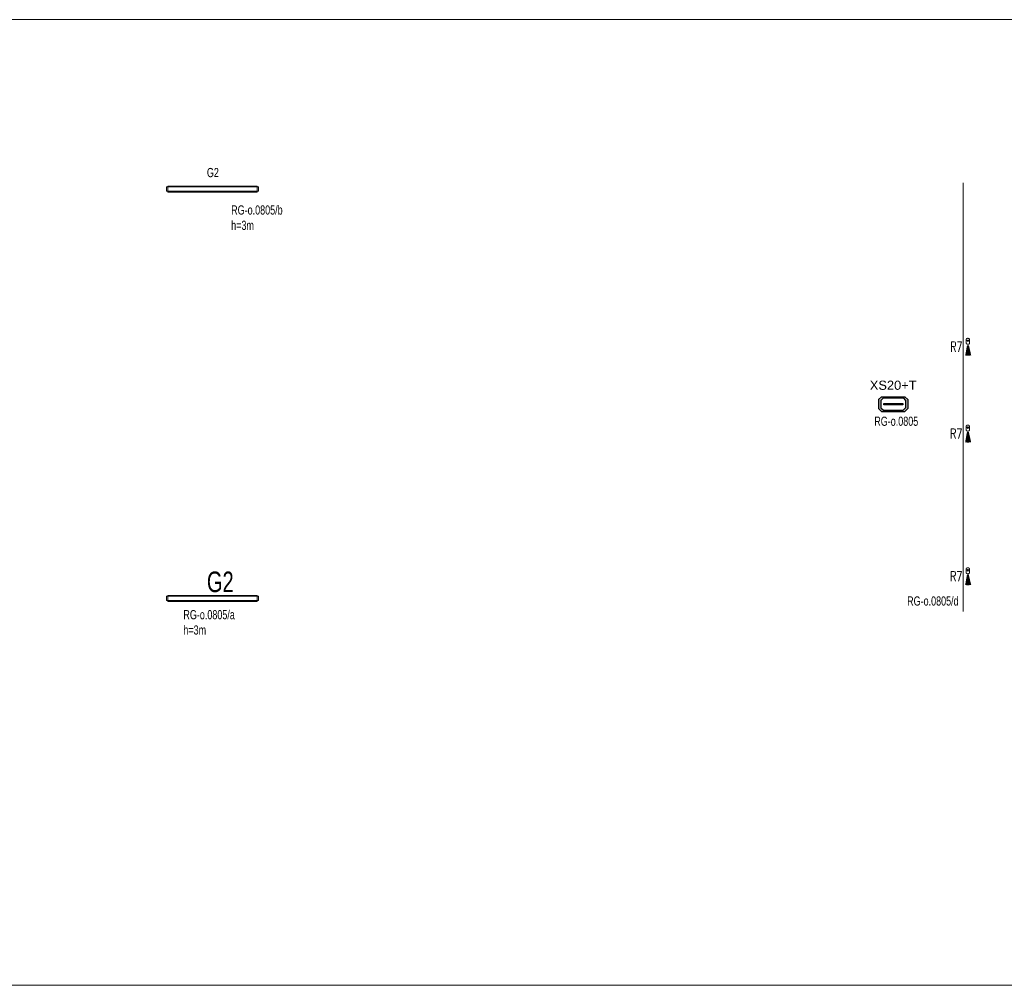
# Model space of a CAD drawing. Header units: centimetres. Extents: x 970 to 32397, y -4297 to 7318.
# Tile 10 of 13: x 20981 to 22266, y 662 to 1923. Entities that reach past the tile are written whole.
import ezdxf
from ezdxf.enums import TextEntityAlignment as Align

# ---------------------------------------------------------------- set-up
doc = ezdxf.new("R2010")
doc.units = ezdxf.units.CM
doc.header["$MEASUREMENT"] = 0
for name, color, linetype, lineweight in [('AX - ADRESACJA', 4, 'Continuous', 5), ('E_gniazdka', 7, 'Continuous', 0), ('E_oświetlenie_podst', 3, 'Continuous', 20)]:
    doc.layers.add(name, color=color, linetype=linetype, lineweight=lineweight)
doc.layers.add('AX - OPRAWY  EWAKUACYJNE', color=5, linetype='Continuous')
doc.layers.add('E_4 OŚWIETLENIE', color=7, linetype='Continuous', lineweight=15, true_color=0xdbdb00)
doc.layers.add('E_5 OŚWIELTENIE_TRANSPARENCY', color=1, linetype='Continuous', lineweight=15, transparency=0.8)
doc.styles.add('OPIS', font='simplex.shx', dxfattribs={"width": 0.7, "height": 4})
doc.styles.add('ROMANS', font='romans.shx', dxfattribs={"width": 0.8})
doc.styles.add('Style-STANDARD', font='arial.ttf')

# ---------------------------------------------------------------- blocks, each defined once
blk = doc.blocks.new('XS20')
at = {"layer": 'AX - OPRAWY  EWAKUACYJNE'}
h = blk.add_hatch(color=256, dxfattribs=at)
h.paths.add_polyline_path([(-38.6, 11.8), (-38.6, -11.3), (-31, -18.9), (-0.3, -18.9), (30.4, -18.9), (38, -11.3), (38, 11.8), (30.4, 19.4), (-0.3, 19.4), (-31, 19.4)])
h.paths.add_polyline_path([(-32.2, 9.7), (-32.2, -9.7), (-25.8, -16.1), (0, -16.1), (25.8, -16.1), (32.2, -9.7), (32.2, 9.7), (25.8, 16.1), (0, 16.1), (-25.8, 16.1)], flags=16)
h = blk.add_hatch(color=256, dxfattribs=at)
edge = h.paths.add_edge_path()
edge.add_arc((-18.6, 0), 1.15, 0, 360)
h = blk.add_hatch(color=256, dxfattribs=at)
edge = h.paths.add_edge_path()
edge.add_arc((-12.4, 0), 1.15, 0, 360)
h = blk.add_hatch(color=256, dxfattribs=at)
edge = h.paths.add_edge_path()
edge.add_arc((-6.2, 0), 1.15, 0, 360)
blk.add_hatch(color=256, dxfattribs=at).paths.add_polyline_path([(1.1, 0, 1), (-1.1, 0, 1)])
h = blk.add_hatch(color=256, dxfattribs=at)
edge = h.paths.add_edge_path()
edge.add_arc((6.2, 0), 1.15, 0, 360)
h = blk.add_hatch(color=256, dxfattribs=at)
edge = h.paths.add_edge_path()
edge.add_arc((12.4, 0), 1.15, 0, 360)
h = blk.add_hatch(color=256, dxfattribs=at)
edge = h.paths.add_edge_path()
edge.add_arc((18.6, 0), 1.15, 0, 360)
for p, q in [((-38.6, 11.8), (-31, 19.4)), ((-38.6, 11.8), (-38.6, -11.3)), ((-32.2, 9.7), (-25.8, 16.1)), ((-32.2, 9.7), (-32.2, -9.7)), ((-31, 19.4), (-0.3, 19.4)), ((-25.8, 16.1), (0, 16.1)), ((-24.9, 2), (24.9, 2)), ((-24.9, -2), (-24.9, 2)), ((-0.3, 19.4), (30.4, 19.4)), ((0, 16.1), (25.8, 16.1)), ((24.9, 2), (24.9, -2)), ((25.8, 16.1), (32.2, 9.7)), ((30.4, 19.4), (38, 11.8)), ((32.2, 9.7), (32.2, -9.7)), ((38, 11.8), (38, -11.3)), ((-38.6, -11.3), (-31, -18.9)), ((-32.2, -9.7), (-25.8, -16.1)), ((-31, -18.9), (-0.3, -18.9)), ((-25.8, -16.1), (0, -16.1)), ((24.9, -2), (-24.9, -2)), ((-0.3, -18.9), (30.4, -18.9)), ((0, -16.1), (25.8, -16.1)), ((25.8, -16.1), (32.2, -9.7)), ((30.4, -18.9), (38, -11.3)), ((38, -11.3), (38, -11.3))]:
    blk.add_line(p, q, dxfattribs=at)
blk.add_circle((0, 0), 1.15, dxfattribs=at)
at = {"layer": 'AX - ADRESACJA', "style": 'ROMANS', "width": 0.8, "flags": 4}
blk.add_attdef('AX_ADRES', text='', height=20, dxfattribs=at).set_placement((-2.4, -42.7), align=Align.MIDDLE)
blk = doc.blocks.new('*U240')
at = {"layer": 'E_oświetlenie_podst'}
for points in [[(-60, -2.8), (60, -2.8), (60, 2.9), (-60, 2.9)], [(-58.3, -4.1), (58.4, -4.1), (58.4, 4.1), (-58.3, 4.1)]]:
    blk.add_3dface(points, dxfattribs=at)
blk = doc.blocks.new('A$Cc793e559')
at = {"layer": 'E_5 OŚWIELTENIE_TRANSPARENCY'}
h = blk.add_hatch(color=1, dxfattribs=at)
h.dxf.hatch_style = 1
edge = h.paths.add_edge_path()
edge.add_arc((-3.9, -0.1), 17.3, 166.5974, 192.8365)
edge.add_line((-20.8, -4), (-7.5, -1.4))
edge.add_arc((-5.7, -0.1), 2.18, 147.2107, 215.8104, ccw=False)
edge.add_line((-7.5, 1.1), (-20.7, 3.9))
at = {"layer": 'E_4 OŚWIETLENIE', "color": 1}
for points in [[(-4.7, 2.1), (-4.7, 2.1), (-4.7, 2.1), (-4.8, 2.1), (-4.8, 2.1), (-4.8, 2.1), (-4.9, 2.1), (-4.9, 2.1), (-4.9, 2.1), (-5, 2.1), (-5, 2.1), (-5.1, 2.1), (-5.1, 2), (-5.1, 2), (-5.2, 2), (-5.2, 2), (-5.2, 2), (-5.3, 2), (-5.3, 1.9), (-5.3, 1.9), (-5.4, 1.9), (-5.4, 1.9), (-5.5, 1.8), (-5.5, 1.8), (-5.5, 1.8), (-5.6, 1.7), (-5.6, 1.7), (-5.6, 1.7), (-5.7, 1.6), (-5.7, 1.6), (-5.7, 1.6), (-5.7, 1.5), (-5.8, 1.5), (-5.8, 1.4), (-5.8, 1.4), (-5.9, 1.3), (-5.9, 1.3), (-5.9, 1.3), (-5.9, 1.2), (-6, 1.2), (-6, 1.1), (-6, 1.1), (-6, 1), (-6, 1), (-6.1, 0.9), (-6.1, 0.9), (-6.1, 0.8), (-6.1, 0.8), (-6.1, 0.7), (-6.1, 0.7), (-6.2, 0.6), (-6.2, 0.6), (-6.2, 0.5), (-6.2, 0.4), (-6.2, 0.4), (-6.2, 0.3), (-6.2, 0.2), (-6.2, 0.1), (-6.2, 0), (-6.2, -0.1), (-6.2, -0.2), (-6.2, -0.3), (-6.2, -0.4), (-6.2, -0.5), (-6.2, -0.6), (-6.2, -0.7), (-6.2, -0.7), (-6.2, -0.8), (-6.2, -0.8), (-6.1, -0.9), (-6.1, -0.9), (-6.1, -1), (-6.1, -1), (-6.1, -1.1), (-6.1, -1.2), (-6, -1.2), (-6, -1.3), (-6, -1.3), (-6, -1.3), (-6, -1.4), (-5.9, -1.4), (-5.9, -1.5), (-5.9, -1.5), (-5.9, -1.6), (-5.8, -1.6), (-5.8, -1.7), (-5.8, -1.7), (-5.7, -1.7), (-5.7, -1.8), (-5.7, -1.8), (-5.6, -1.9), (-5.6, -1.9), (-5.6, -1.9), (-5.5, -2), (-5.5, -2), (-5.5, -2), (-5.4, -2.1), (-5.4, -2.1), (-5.4, -2.1), (-5.3, -2.1), (-5.3, -2.2), (-5.3, -2.2), (-5.2, -2.2), (-5.2, -2.2), (-5.2, -2.2), (-5.1, -2.3), (-5.1, -2.3), (-5, -2.3), (-5, -2.3), (-5, -2.3), (-4.9, -2.3), (-4.9, -2.3), (-4.9, -2.3), (-4.8, -2.4), (-4.8, -2.4), (-4.8, -2.4), (-4.7, -2.4), (-4.7, -2.4), (-4.6, -2.4)], [(-0.1, 2.1), (-4.7, 2.1)], [(-2.5, 0.2), (-1.6, 0.2)], [(0, 2.1), (0, 2.1), (0.1, 2.1), (0.1, 2.1), (0.2, 2.1), (0.2, 2.1), (0.2, 2.1), (0.3, 2.1), (0.3, 2.1), (0.3, 2.1), (0.4, 2.1), (0.4, 2.1), (0.4, 2.1), (0.5, 2), (0.5, 2), (0.6, 2), (0.6, 2), (0.6, 2), (0.7, 1.9), (0.7, 1.9), (0.7, 1.9), (0.8, 1.9), (0.8, 1.8), (0.8, 1.8), (0.9, 1.8), (0.9, 1.8), (1, 1.7), (1, 1.7), (1, 1.6), (1, 1.6), (1.1, 1.6), (1.1, 1.5), (1.1, 1.5), (1.2, 1.5), (1.2, 1.4), (1.2, 1.4), (1.2, 1.3), (1.3, 1.3), (1.3, 1.2), (1.3, 1.2), (1.3, 1.1), (1.4, 1.1), (1.4, 1), (1.4, 1), (1.4, 0.9), (1.4, 0.9), (1.5, 0.8), (1.5, 0.8), (1.5, 0.7), (1.5, 0.7), (1.5, 0.6), (1.5, 0.6), (1.5, 0.5), (1.6, 0.5), (1.6, 0.4), (1.6, 0.3), (1.6, 0.2), (1.6, 0.1), (1.6, 0), (1.6, -0.1), (1.6, -0.2), (1.6, -0.3), (1.6, -0.4), (1.6, -0.5), (1.6, -0.6), (1.6, -0.7), (1.5, -0.7), (1.5, -0.8), (1.5, -0.8), (1.5, -0.9), (1.5, -0.9), (1.5, -1), (1.5, -1), (1.5, -1.1), (1.4, -1.1), (1.4, -1.2), (1.4, -1.2), (1.4, -1.3), (1.4, -1.3), (1.3, -1.4), (1.3, -1.4), (1.3, -1.5), (1.3, -1.5), (1.2, -1.6), (1.2, -1.6), (1.2, -1.6), (1.1, -1.7), (1.1, -1.7), (1.1, -1.8), (1.1, -1.8), (1, -1.8), (1, -1.9), (1, -1.9), (0.9, -2), (0.9, -2), (0.9, -2), (0.8, -2), (0.8, -2.1), (0.8, -2.1), (0.7, -2.1), (0.7, -2.1), (0.6, -2.2), (0.6, -2.2), (0.6, -2.2), (0.5, -2.2), (0.5, -2.2), (0.5, -2.3), (0.4, -2.3), (0.4, -2.3), (0.3, -2.3), (0.3, -2.3), (0.3, -2.3), (0.2, -2.3), (0.2, -2.3), (0.2, -2.3), (0.1, -2.3), (0.1, -2.4), (0.1, -2.4), (0, -2.4), (0, -2.4), (0, -2.4), (-0.1, -2.3), (-0.1, -2.3), (-0.1, -2.3), (-0.2, -2.3), (-0.2, -2.3), (-0.2, -2.3), (-0.3, -2.3), (-0.3, -2.3), (-0.3, -2.3), (-0.4, -2.3), (-0.4, -2.3), (-0.5, -2.3), (-0.5, -2.2), (-0.5, -2.2), (-0.6, -2.2), (-0.6, -2.2), (-0.6, -2.2), (-0.7, -2.1), (-0.7, -2.1), (-0.7, -2.1), (-0.8, -2.1), (-0.8, -2), (-0.8, -2), (-0.8, -2), (-0.9, -2), (-0.9, -1.9), (-0.9, -1.9), (-1, -1.9), (-1, -1.8), (-1, -1.8), (-1.1, -1.8), (-1.1, -1.7), (-1.1, -1.7), (-1.1, -1.7), (-1.2, -1.6), (-1.2, -1.6), (-1.2, -1.5), (-1.2, -1.5), (-1.3, -1.5), (-1.3, -1.4), (-1.3, -1.4), (-1.3, -1.3), (-1.3, -1.3), (-1.4, -1.2), (-1.4, -1.2), (-1.4, -1.1), (-1.4, -1.1), (-1.4, -1.1), (-1.5, -1), (-1.5, -0.9), (-1.5, -0.8), (-1.5, -0.7), (-1.5, -0.6), (-1.5, -0.5), (-1.6, -0.4)], [(-1.6, 0.2), (-1.5, 0.3), (-1.5, 0.4), (-1.5, 0.5), (-1.5, 0.6), (-1.5, 0.7), (-1.5, 0.8), (-1.4, 0.8), (-1.4, 0.9), (-1.4, 0.9), (-1.4, 1), (-1.4, 1), (-1.3, 1.1), (-1.3, 1.1), (-1.3, 1.2), (-1.3, 1.2), (-1.3, 1.2), (-1.2, 1.3), (-1.2, 1.3), (-1.2, 1.4), (-1.2, 1.4), (-1.1, 1.4), (-1.1, 1.5), (-1.1, 1.5), (-1.1, 1.6), (-1, 1.6), (-1, 1.6), (-1, 1.7), (-0.9, 1.7), (-0.9, 1.7), (-0.9, 1.8), (-0.9, 1.8), (-0.8, 1.8), (-0.8, 1.8), (-0.8, 1.9), (-0.7, 1.9), (-0.7, 1.9), (-0.7, 1.9), (-0.6, 2), (-0.6, 2), (-0.6, 2), (-0.5, 2), (-0.5, 2), (-0.5, 2), (-0.4, 2.1), (-0.4, 2.1), (-0.4, 2.1), (-0.3, 2.1), (-0.3, 2.1), (-0.3, 2.1), (-0.2, 2.1), (-0.2, 2.1), (-0.2, 2.1), (-0.1, 2.1), (-0.1, 2.1), (-0.1, 2.1), (0, 2.1), (0, 2.1)], [(-0.8, 0.2), (-1.6, 0.2)], [(-0.1, -2.4), (-4.6, -2.4)], [(-2.5, -0.4), (-1.6, -0.4)], [(-0.8, -0.4), (-1.6, -0.4)]]:
    blk.add_lwpolyline(points, dxfattribs=at)
blk.add_circle((-1.6, -0.1), 0.25, dxfattribs=at)
for centre, radius, start, end in [((-2.4, -0.1), 0.277, 100.4019, 185.8269), ((-0.9, -0.1), 0.318, 289.6187, 70.6762), ((-2.4, -0.1), 0.282, 175.3477, 259.0133)]:
    blk.add_arc(centre, radius, start, end, dxfattribs=at)

msp = doc.modelspace()

# ---------------------------------------------------------------- linework, layer by layer
at = {"layer": 'E_oświetlenie_podst', "color": 1}
msp.add_line((22212.4, 1149.9), (22212.4, 1709.9), dxfattribs=at)
at = {"layer": 'E_oświetlenie_podst', "color": 7, "true_color": 0xffffff}
msp.add_lwpolyline([(14697, 1923.1), (32396.7, 1923.1), (32396.7, 661.8), (14697, 661.8)], close=True, dxfattribs=at)

# ---------------------------------------------------------------- block references
at = {"layer": 'AX - OPRAWY  EWAKUACYJNE', "color": 2, "xscale": 0.5, "yscale": 0.5, "zscale": 0.5}
msp.add_blockref('XS20', (22121.1, 1420.9), dxfattribs=at)
at = {"layer": 'E_oświetlenie_podst'}
for p in [(21232.5, 1701.7), (21232.5, 1167)]:
    msp.add_blockref('*U240', p, dxfattribs=at)
at = {"layer": 'E_oświetlenie_podst', "color": 1, "xscale": -1, "rotation": 271.0817181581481}
for p in [(22218.6, 1505.3, -0.1), (22218.5, 1391.9, -0.1), (22218.5, 1205.5)]:
    msp.add_blockref('A$Cc793e559', p, dxfattribs=at)

# ---------------------------------------------------------------- texts
at = {"layer": 'E_gniazdka', "linetype": 'Continuous', "lineweight": 0, "style": 'Style-STANDARD'}
msp.add_text('XS20+T', height=12, dxfattribs=at).set_placement((22121, 1445.6), align=Align.MIDDLE)
at = {"layer": 'E_gniazdka', "color": 7, "linetype": 'Continuous', "lineweight": 0, "char_height": 12, "attachment_point": 4, "style": 'Style-STANDARD'}
for s, insert in [('\\H1x;\\W0.7;G2', (21225.2, 1723.3)), ('{\\W0.7;RG-o.0805\\C256;/b\\C7;\\Ph=3m}', (21256.9, 1664.4)), ('{\\W0.7;RG-o.0805\\C256;/a\\C7;\\Ph=3m}', (21194.5, 1135.8))]:
    msp.add_mtext(s, dxfattribs=dict(at, insert=insert))
at = {"layer": 'E_gniazdka', "linetype": 'Continuous', "lineweight": 0, "char_height": 12, "attachment_point": 4, "style": 'Style-STANDARD'}
for s, insert in [('\\H1x;\\W0.7;RG-o.0805', (22096.3, 1398.5)), ('{\\W0.7;RG-o.0805/d}', (22139.2, 1163.7))]:
    msp.add_mtext(s, dxfattribs=dict(at, insert=insert))
at = {"layer": 'E_oświetlenie_podst', "color": 1, "char_height": 13, "width": 22, "attachment_point": 1, "style": 'OPIS'}
for insert in [(22195.5, 1502.3, -0.1), (22195.3, 1388.8, -0.1), (22195.3, 1202.5)]:
    msp.add_mtext('R7', dxfattribs=dict(at, insert=insert))
at = {"layer": 'E_oświetlenie_podst', "color": 7, "linetype": 'Continuous', "lineweight": 0, "insert": (21225.2, 1188.6), "char_height": 26.8, "attachment_point": 4, "style": 'Style-STANDARD'}
msp.add_mtext('\\H1x;\\W0.7;G2', dxfattribs=at)

doc.saveas('drawing.dxf')
